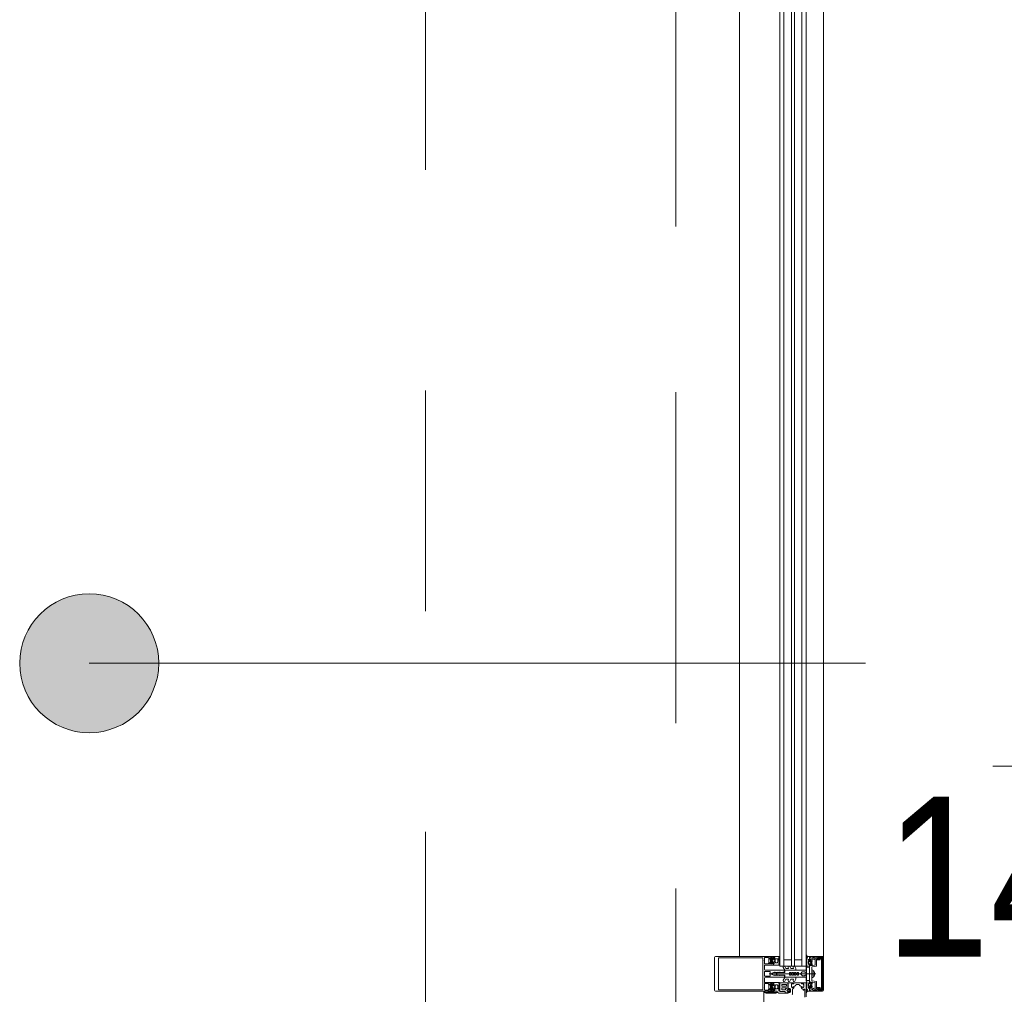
# Model space of a CAD drawing. Header units: centimetres. Extents: x -2424 to 1783, y 5 to 2907.
# Tile 23 of 94: x -671 to -529, y 1527 to 1668. Entities that reach past the tile are written whole.
import ezdxf

# ---------------------------------------------------------------- set-up
doc = ezdxf.new("R2010")
doc.units = ezdxf.units.CM
for name, pattern in [('Dash', [60, 30, -30]), ('Hidden', [71.4375, 47.625, -23.8125]), ('Oś', [222.25, 127, -31.75, 31.75, -31.75])]:
    doc.linetypes.add(name, pattern=pattern)
for name, color, linetype, lineweight in [('A-AREA-IDEN', 2, 'Continuous', 13), ('A-DETL', 90, 'Continuous', 9), ('A-DETL-GENF', 92, 'Continuous', 13), ('A-DOOR', 31, 'Continuous', 13), ('A-GLAZ-CURT', 52, 'Continuous', 9), ('A-GLAZ-CWMG', 51, 'Continuous', 9), ('S-GRID', 1, 'Continuous', 13)]:
    doc.layers.add(name, color=color, linetype=linetype, lineweight=lineweight)
doc.styles.add('Arial_10', font='arial.ttf', dxfattribs={"width": 0.85, "height": 23})

msp = doc.modelspace()

# ---------------------------------------------------------------- linework, layer by layer
at = {"layer": 'A-AREA-IDEN', "color": 251, "lineweight": 9}
for p, q in [((-660.98, 1575.01), (-549.32, 1575.01)), ((-441.28, 1560.2), (-531.04, 1560.2)), ((-531.04, 1560.2), (-361.04, 1560.2))]:
    msp.add_line(p, q, dxfattribs=at)
msp.add_circle((-660.98, 1575.01), 10, dxfattribs=at)
at = {"layer": 'A-AREA-IDEN', "color": 251, "linetype": 'Continuous', "lineweight": 9, "extrusion": (0, 0, -1)}
for points in [[(664.81, 1584.25), (662.93, 1565.2), (662.93, 1584.81)], [(662.93, 1584.81), (660.98, 1565.01), (660.98, 1585.01)], [(662.93, 1584.81), (662.93, 1565.2), (660.98, 1565.01)], [(660.98, 1585.01), (660.98, 1565.01), (659.03, 1565.2)], [(660.98, 1585.01), (659.03, 1565.2), (659.03, 1584.81)], [(659.03, 1584.81), (659.03, 1565.2), (657.16, 1565.77)], [(659.03, 1584.81), (657.16, 1565.77), (657.16, 1584.25)], [(668.05, 1582.08), (666.54, 1566.69), (666.54, 1583.32)], [(666.54, 1583.32), (664.81, 1565.77), (664.81, 1584.25)], [(666.54, 1583.32), (666.54, 1566.69), (664.81, 1565.77)], [(664.81, 1584.25), (664.81, 1565.77), (662.93, 1565.2)], [(657.16, 1584.25), (657.16, 1565.77), (655.43, 1566.69)], [(657.16, 1584.25), (655.43, 1566.69), (655.43, 1583.32)], [(655.43, 1583.32), (655.43, 1566.69), (653.91, 1567.94)], [(655.43, 1583.32), (653.91, 1567.94), (653.91, 1582.08)], [(669.3, 1580.56), (668.05, 1567.94), (668.05, 1582.08)], [(668.05, 1582.08), (668.05, 1567.94), (666.54, 1566.69)], [(653.91, 1582.08), (653.91, 1567.94), (652.67, 1569.45)], [(653.91, 1582.08), (652.67, 1569.45), (652.67, 1580.56)], [(670.22, 1578.83), (669.3, 1569.45), (669.3, 1580.56)], [(669.3, 1580.56), (669.3, 1569.45), (668.05, 1567.94)], [(652.67, 1580.56), (652.67, 1569.45), (651.74, 1571.18)], [(652.67, 1580.56), (651.74, 1571.18), (651.74, 1578.83)], [(670.79, 1576.96), (670.22, 1571.18), (670.22, 1578.83)], [(670.22, 1578.83), (670.22, 1571.18), (669.3, 1569.45)], [(651.74, 1578.83), (651.74, 1571.18), (651.18, 1573.06)], [(651.74, 1578.83), (651.18, 1573.06), (651.18, 1576.96)], [(670.79, 1573.06), (670.79, 1576.96), (670.98, 1575.01)], [(670.79, 1576.96), (670.79, 1573.06), (670.22, 1571.18)], [(651.18, 1576.96), (651.18, 1573.06), (650.98, 1575.01)]]:
    msp.add_solid(points, dxfattribs=at)
at = {"layer": 'A-DETL', "color": 251, "linetype": 'Hidden', "lineweight": 9}
msp.add_line((-576.62, 1828.33), (-576.62, 1388.83), dxfattribs=at)
at = {"layer": 'A-DETL', "color": 251, "linetype": 'Dash', "lineweight": 9}
for points, knots in [([(-552.77, 2638.57), (-478.91, 2638.57), (-476.08, 2638.57), (-439.12, 2638.57), (-439.12, 2601.62), (-439.12, 2598.79), (-439.12, 2573.54), (-439.12, 1655.82), (-439.12, 1618.87), (-439.12, 1616.04), (-439.12, 1512.36), (-439.12, 1509.53), (-439.12, 1472.57), (-476.08, 1472.57), (-478.91, 1472.57), (-555.62, 1472.57)], [0, 0, 0, 0, 1.242892, 2.082132, 2.921372, 3.63261, 13.975949, 24.692511, 35.163852, 36.732804, 37.928533, 39.497485, 40.336725, 41.175965, 42.450024, 42.450024, 42.450024, 42.450024]), ([(-555.62, 1472.57), (-478.91, 1472.57), (-476.08, 1472.57), (-439.12, 1472.57), (-439.12, 1435.62), (-439.12, 1432.79), (-439.12, 1329.11), (-439.12, 1326.28), (-439.12, 1289.33), (-402.17, 1289.33), (-399.34, 1289.33), (54.38, 1289.33), (347.2, 1289.33), (391.67, 1289.33), (418.55, 1316.21), (413.88, 1393.93), (413.88, 1663.13)], [0, 0, 0, 0, 1.274059, 2.1133, 2.95254, 4.521491, 5.717221, 7.286172, 8.125412, 8.964652, 14.361634, 22.556861, 31.207392, 35.311818, 37.065318, 41.276562, 41.276562, 41.276562, 41.276562])]:
    msp.add_open_spline(points, degree=3, knots=knots, dxfattribs=at)
at = {"layer": 'A-DETL-GENF', "color": 251, "lineweight": 9, "extrusion": (0, 0, -1)}
for p, q in [((-571.07, 1527.98), (-571.07, 1532.68)), ((-570.92, 1532.83), (-569.54, 1532.83)), ((-570.07, 1532.83), (-564.41, 1532.83)), ((-570.02, 1532.62), (-564.41, 1532.62)), ((-563.24, 1532.37), (-563.24, 1532.04)), ((-563.11, 1532.55), (-563.21, 1532.44)), ((-562.92, 1532.5), (-562.83, 1532.58)), ((-562.87, 1532.09), (-562.87, 1532.32)), ((-562.81, 1532.28), (-562.81, 1532.4)), ((-562.61, 1532.34), (-562.77, 1532.25)), ((-562.76, 1532.45), (-562.64, 1532.45)), ((-562.59, 1532.4), (-562.59, 1532.37)), ((-562.55, 1532.56), (-562.55, 1532.62)), ((-562.49, 1532.62), (-562.49, 1532.49)), ((-562.44, 1532.43), (-562.45, 1532.43)), ((-562.43, 1532.55), (-562.38, 1532.58)), ((-562.42, 1532.37), (-562.41, 1532.39)), ((-562.39, 1532.32), (-562.41, 1532.33)), ((-562.39, 1532.26), (-562.38, 1532.27)), ((-562.31, 1532.03), (-562.31, 1532.39)), ((-562.21, 1532.49), (-562.06, 1532.49)), ((-561.96, 1532.39), (-561.96, 1532.03)), ((-561.8, 1532.64), (-561.9, 1532.41)), ((-561.79, 1532.81), (-561.79, 1532.68)), ((-561.76, 1532.68), (-561.76, 1532.74)), ((-561.7, 1532.8), (-561.69, 1532.8)), ((-557.87, 1532.92), (-557.87, 1533.01)), ((-557.86, 1532.5), (-557.7, 1532.59)), ((-557.77, 1532.4), (-557.86, 1532.45)), ((-557.86, 1532.28), (-557.77, 1532.33)), ((-557.77, 1532.18), (-557.86, 1532.23)), ((-557.56, 1532.3), (-557.51, 1532.27)), ((-557.45, 1532.21), (-557.45, 1532.34)), ((-557.39, 1532.34), (-557.39, 1532.28)), ((-557.12, 1532.3), (-557.02, 1532.22)), ((-556.84, 1532.67), (-556.41, 1532.47)), ((-556.62, 1532.38), (-556.78, 1532.46)), ((-556.56, 1531.67), (-556.56, 1532.29)), ((-556.38, 1532.43), (-556.38, 1531.46)), ((-556.28, 1532.65), (-556.28, 1532.37)), ((-555.68, 1528.19), (-555.68, 1532.46)), ((-555.53, 1532.45), (-555.53, 1528.2)), ((-555.37, 1527.98), (-555.37, 1532.68)), ((-563.82, 1531.59), (-562.61, 1531.59)), ((-561.02, 1530.83), (-563.72, 1530.83)), ((-563.21, 1531.97), (-563.11, 1531.86)), ((-562.83, 1531.83), (-562.92, 1531.91)), ((-562.81, 1532.02), (-562.81, 1532.14)), ((-562.77, 1532.16), (-562.61, 1532.07)), ((-562.64, 1531.97), (-562.76, 1531.97)), ((-562.59, 1532.04), (-562.59, 1532.02)), ((-562.55, 1531.79), (-562.55, 1531.85)), ((-562.44, 1531.97), (-562.45, 1531.98)), ((-562.43, 1532.03), (-562.41, 1532.03)), ((-562.4, 1532.14), (-562.38, 1532.15)), ((-562.39, 1532.08), (-562.4, 1532.09)), ((-562.38, 1532.2), (-562.39, 1532.21)), ((-562.06, 1531.93), (-562.21, 1531.93)), ((-561.77, 1532.17), (-561.69, 1532.12)), ((-561.69, 1532.07), (-561.77, 1532.02)), ((-561.77, 1531.95), (-561.69, 1531.9)), ((-561.69, 1531.85), (-561.77, 1531.8)), ((-561.77, 1531.73), (-561.69, 1531.68)), ((-561.18, 1531.24), (-560.96, 1530.85)), ((-560.81, 1531.1), (-560.96, 1531.36)), ((-560.91, 1530.83), (-559.39, 1530.83)), ((-560.44, 1531.08), (-560.77, 1531.08)), ((-560.45, 1531.24), (-560.4, 1531.15)), ((-560.08, 1531.1), (-560.23, 1531.36)), ((-559.72, 1531.08), (-560.04, 1531.08)), ((-559.73, 1531.24), (-559.68, 1531.15)), ((-559.35, 1531.09), (-559.51, 1531.36)), ((-559.34, 1530.88), (-559.34, 1531.06)), ((-557.86, 1532.06), (-557.77, 1532.11)), ((-557.77, 1531.96), (-557.86, 1532.01)), ((-557.86, 1531.84), (-557.77, 1531.89)), ((-557.77, 1531.74), (-557.86, 1531.79)), ((-557.86, 1531.62), (-557.77, 1531.67)), ((-557.77, 1531.52), (-557.86, 1531.57)), ((-557.86, 1531.4), (-557.77, 1531.45)), ((-557.57, 1531.99), (-557.55, 1531.98)), ((-557.56, 1531.93), (-557.57, 1531.92)), ((-557.57, 1531.87), (-557.55, 1531.86)), ((-557.54, 1532.05), (-557.55, 1532.04)), ((-557.54, 1531.81), (-557.55, 1531.8)), ((-557.54, 1531.75), (-557.52, 1531.75)), ((-557.53, 1532.11), (-557.52, 1532.09)), ((-557.5, 1532.15), (-557.51, 1532.15)), ((-557.5, 1531.7), (-557.51, 1531.69)), ((-557.39, 1531.57), (-557.39, 1531.51)), ((-557.35, 1532.12), (-557.35, 1532.09)), ((-557.35, 1531.76), (-557.35, 1531.74)), ((-557.34, 1532.06), (-557.18, 1531.97)), ((-557.18, 1531.88), (-557.34, 1531.79)), ((-557.18, 1532.17), (-557.3, 1532.17)), ((-557.3, 1531.69), (-557.18, 1531.69)), ((-557.13, 1532), (-557.13, 1532.12)), ((-557.13, 1531.74), (-557.13, 1531.86)), ((-557.02, 1531.63), (-557.12, 1531.55)), ((-557.07, 1532.04), (-557.07, 1531.81)), ((-557.06, 1531.28), (-557.06, 1530.35)), ((-556.42, 1531.42), (-557.03, 1531.31)), ((-563.87, 1530.6), (-563.87, 1530.06)), ((-563.08, 1530.65), (-563.82, 1530.65)), ((-563.82, 1530.01), (-563.08, 1530.01)), ((-563.72, 1529.83), (-561.02, 1529.83)), ((-563.2, 1530.33), (-556.48, 1530.33)), ((-563.03, 1530.06), (-563.03, 1530.6)), ((-562.15, 1530.4), (-562.16, 1530.38)), ((-562.15, 1530.25), (-562.16, 1530.28)), ((-561.83, 1530.5), (-561.97, 1530.5)), ((-561.83, 1530.15), (-561.97, 1530.15)), ((-561.8, 1530.54), (-561.82, 1530.51)), ((-561.8, 1530.12), (-561.82, 1530.14)), ((-561.77, 1530.51), (-561.78, 1530.54)), ((-561.77, 1530.14), (-561.78, 1530.12)), ((-561.18, 1529.41), (-560.96, 1529.8)), ((-560.97, 1530.68), (-560.97, 1530.78)), ((-560.97, 1529.88), (-560.97, 1529.98)), ((-560.81, 1529.55), (-560.96, 1529.29)), ((-560.91, 1529.83), (-559.39, 1529.83)), ((-560.44, 1529.58), (-560.77, 1529.58)), ((-560.45, 1529.41), (-560.4, 1529.5)), ((-560.08, 1529.55), (-560.23, 1529.29)), ((-559.72, 1529.58), (-560.04, 1529.58)), ((-559.73, 1529.41), (-559.68, 1529.5)), ((-559.35, 1529.56), (-559.51, 1529.29)), ((-559.34, 1529.78), (-559.34, 1529.59)), ((-558.37, 1530.63), (-558.16, 1530.63)), ((-558.37, 1530.03), (-558.16, 1530.03)), ((-557.06, 1530.3), (-557.06, 1529.37)), ((-556.84, 1529.92), (-556.84, 1530.73)), ((-556.69, 1530.55), (-556.69, 1530.1)), ((-570.07, 1528.04), (-564.41, 1528.04)), ((-562.61, 1529.07), (-563.82, 1529.07)), ((-563.24, 1528.61), (-563.24, 1528.28)), ((-563.11, 1528.79), (-563.21, 1528.68)), ((-563.21, 1528.21), (-563.11, 1528.1)), ((-562.83, 1528.82), (-562.92, 1528.74)), ((-562.92, 1528.15), (-562.83, 1528.07)), ((-562.87, 1528.56), (-562.87, 1528.33)), ((-562.81, 1528.64), (-562.81, 1528.52)), ((-562.81, 1528.38), (-562.81, 1528.26)), ((-562.77, 1528.49), (-562.61, 1528.58)), ((-562.61, 1528.31), (-562.77, 1528.4)), ((-562.64, 1528.69), (-562.76, 1528.69)), ((-562.76, 1528.21), (-562.64, 1528.21)), ((-562.59, 1528.61), (-562.59, 1528.64)), ((-562.59, 1528.26), (-562.59, 1528.28)), ((-562.55, 1528.86), (-562.55, 1528.8)), ((-562.55, 1528.1), (-562.55, 1528.04)), ((-562.49, 1528.04), (-562.49, 1528.16)), ((-562.44, 1528.68), (-562.45, 1528.67)), ((-562.44, 1528.22), (-562.45, 1528.22)), ((-562.43, 1528.62), (-562.41, 1528.62)), ((-562.43, 1528.1), (-562.38, 1528.07)), ((-562.42, 1528.28), (-562.41, 1528.26)), ((-562.39, 1528.33), (-562.41, 1528.32)), ((-562.39, 1528.57), (-562.4, 1528.56)), ((-562.4, 1528.51), (-562.38, 1528.5)), ((-562.38, 1528.45), (-562.39, 1528.44)), ((-562.39, 1528.39), (-562.38, 1528.38)), ((-562.31, 1528.63), (-562.31, 1528.27)), ((-562.06, 1528.73), (-562.21, 1528.73)), ((-562.21, 1528.17), (-562.06, 1528.17)), ((-561.96, 1528.27), (-561.96, 1528.63)), ((-561.8, 1528.02), (-561.9, 1528.24)), ((-561.77, 1528.92), (-561.69, 1528.97)), ((-561.69, 1528.8), (-561.77, 1528.85)), ((-561.77, 1528.7), (-561.69, 1528.75)), ((-561.69, 1528.58), (-561.77, 1528.63)), ((-561.77, 1528.48), (-561.69, 1528.53)), ((-557.86, 1529.25), (-557.77, 1529.2)), ((-557.77, 1529.13), (-557.86, 1529.08)), ((-557.86, 1529.03), (-557.77, 1528.98)), ((-557.77, 1528.91), (-557.86, 1528.86)), ((-557.86, 1528.81), (-557.77, 1528.76)), ((-557.77, 1528.69), (-557.86, 1528.64)), ((-557.86, 1528.59), (-557.77, 1528.54)), ((-557.77, 1528.47), (-557.86, 1528.42)), ((-557.86, 1528.37), (-557.77, 1528.32)), ((-557.77, 1528.25), (-557.86, 1528.2)), ((-557.86, 1528.15), (-557.7, 1528.06)), ((-557.57, 1528.78), (-557.55, 1528.79)), ((-557.56, 1528.72), (-557.57, 1528.73)), ((-557.57, 1528.66), (-557.55, 1528.67)), ((-557.56, 1528.35), (-557.51, 1528.38)), ((-557.54, 1528.84), (-557.55, 1528.85)), ((-557.54, 1528.6), (-557.55, 1528.61)), ((-557.54, 1528.9), (-557.52, 1528.9)), ((-557.53, 1528.54), (-557.52, 1528.56)), ((-557.5, 1528.95), (-557.51, 1528.96)), ((-557.5, 1528.5), (-557.51, 1528.5)), ((-557.45, 1528.44), (-557.45, 1528.32)), ((-557.39, 1529.08), (-557.39, 1529.14)), ((-557.39, 1528.32), (-557.39, 1528.38)), ((-557.35, 1528.89), (-557.35, 1528.92)), ((-557.35, 1528.54), (-557.35, 1528.56)), ((-557.18, 1528.77), (-557.34, 1528.86)), ((-557.34, 1528.59), (-557.18, 1528.68)), ((-557.3, 1528.97), (-557.18, 1528.97)), ((-557.18, 1528.49), (-557.3, 1528.49)), ((-557.13, 1528.92), (-557.13, 1528.8)), ((-557.13, 1528.66), (-557.13, 1528.54)), ((-557.02, 1529.02), (-557.12, 1529.1)), ((-557.12, 1528.35), (-557.02, 1528.43)), ((-557.07, 1528.61), (-557.07, 1528.84)), ((-557.03, 1529.34), (-556.42, 1529.24)), ((-556.41, 1528.18), (-556.84, 1527.98)), ((-556.78, 1528.19), (-556.62, 1528.27)), ((-556.56, 1528.36), (-556.56, 1528.98)), ((-556.38, 1529.19), (-556.38, 1528.23)), ((-556.28, 1528.29), (-556.28, 1528.01)), ((-569.54, 1527.83), (-570.92, 1527.83)), ((-570.07, 1527.83), (-564.41, 1527.83)), ((-562.55, 1527.98), (-562.55, 1527.83)), ((-561.79, 1527.85), (-561.79, 1527.97)), ((-561.76, 1527.97), (-561.76, 1527.91)), ((-561.7, 1527.85), (-561.69, 1527.85))]:
    msp.add_line(p, q, dxfattribs=at)
at = {"layer": 'A-DETL-GENF', "color": 251, "lineweight": 9}
msp.add_line((-563.97, 1430.33), (-563.97, 1527.83), dxfattribs=at)
at = {"layer": 'A-DETL-GENF', "color": 251, "lineweight": 9, "extrusion": (0, 0, -1), "flags": 128}
for points in [[(569.54, 1528.04), (570.49, 1528.04), (570.49, 1532.62), (569.54, 1532.62)], [(562.98, 1532.23), (562.98, 1532.68), (562.71, 1532.68), (562.71, 1532.56), (562.65, 1532.56), (562.57, 1532.64), (562.57, 1532.83), (564.25, 1532.83), (564.57, 1532.83)], [(564.57, 1528.04), (564.25, 1528.04), (564.1, 1528.04), (564.1, 1529.21), (564.1, 1531.45), (564.1, 1532.62), (564.25, 1532.62), (564.57, 1532.62)], [(563.87, 1532.23), (563.87, 1532.68), (563.3, 1532.68), (563.3, 1532.56), (563.24, 1532.56), (563.18, 1532.62)], [(562.78, 1532.58), (562.75, 1532.53), (562.74, 1532.53)], [(562.55, 1532.68), (562.55, 1532.83), (561.81, 1532.83)], [(557.66, 1532.81), (557.39, 1532.81), (557.39, 1532.4)], [(555.52, 1532.83), (557.37, 1532.83), (557.37, 1532.72), (557.01, 1532.6)], [(556.94, 1532.38), (557.23, 1532.46), (557.23, 1532.28), (557.29, 1532.28), (557.37, 1532.36), (557.37, 1532.68), (557, 1532.58)], [(557.21, 1532.25), (557.19, 1532.25), (557.16, 1532.3)], [(556.87, 1532.67), (556.77, 1532.67), (556.65, 1532.7), (556.33, 1532.7)], [(556.23, 1532.32), (555.88, 1532.32), (555.88, 1532.45), (556.15, 1532.45), (556.15, 1532.7), (555.52, 1532.7), (555.52, 1527.96), (556.15, 1527.96), (556.15, 1528.21), (555.88, 1528.21), (555.88, 1528.34), (556.23, 1528.34)], [(555.73, 1532.51), (556.09, 1532.51), (556.09, 1532.65), (555.73, 1532.65)], [(563.18, 1531.79), (563.24, 1531.86), (563.3, 1531.86), (563.3, 1531.74), (563.87, 1531.74), (563.87, 1532.18)], [(563.87, 1530.98), (563.87, 1531.45), (563.87, 1531.54)], [(562.56, 1531.64), (562.56, 1531.77), (562.65, 1531.86), (562.71, 1531.86), (562.71, 1531.74), (562.98, 1531.74), (562.98, 1532.18)], [(562.74, 1531.89), (562.75, 1531.89), (562.78, 1531.84)], [(561.69, 1531.63), (561.76, 1531.59), (562.55, 1531.59), (562.55, 1531.72)], [(562.49, 1531.93), (562.48, 1531.8), (562.48, 1531.93), (562.47, 1531.93)], [(557.99, 1530.53), (557.87, 1530.53), (557.87, 1530.83), (560.94, 1530.83), (560.94, 1530.5), (561.75, 1530.5)], [(557.39, 1531.44), (557.39, 1531.31), (557.78, 1531.31), (557.86, 1531.35)], [(557.45, 1531.53), (557.45, 1531.65), (557.48, 1531.65), (557.46, 1531.52)], [(556.65, 1529.08), (557.23, 1529.19), (557.23, 1529.08), (557.29, 1529.08), (557.37, 1529.16), (557.37, 1531.5), (557.29, 1531.58), (557.23, 1531.58), (557.23, 1531.47), (556.65, 1531.57)], [(557.16, 1531.56), (557.19, 1531.61), (557.21, 1531.61)], [(556.9, 1529.81), (557.05, 1529.79), (557.05, 1530.87), (556.9, 1530.85)], [(563.87, 1529.12), (563.87, 1529.21), (563.87, 1529.68)], [(562.75, 1530.41), (562.56, 1530.53), (562.46, 1530.53), (562.43, 1530.58), (562.4, 1530.53), (562.28, 1530.53), (562.25, 1530.58), (562.22, 1530.53), (562.1, 1530.53), (562.07, 1530.58), (562.04, 1530.53), (561.92, 1530.53), (561.89, 1530.58), (561.86, 1530.53), (561.74, 1530.53), (561.71, 1530.58), (561.68, 1530.53), (561.56, 1530.53), (561.53, 1530.58), (561.5, 1530.53), (561.38, 1530.53), (561.35, 1530.58), (561.32, 1530.53), (561.2, 1530.53), (561.17, 1530.58), (561.07, 1530.58)], [(561.07, 1530.08), (561.1, 1530.13), (561.22, 1530.13), (561.25, 1530.08), (561.28, 1530.13), (561.4, 1530.13), (561.43, 1530.08), (561.46, 1530.13), (561.58, 1530.13), (561.61, 1530.08), (561.64, 1530.13), (561.76, 1530.13), (561.79, 1530.08), (561.82, 1530.13), (561.94, 1530.13), (561.97, 1530.08), (562, 1530.13), (562.12, 1530.13), (562.15, 1530.08), (562.18, 1530.13), (562.3, 1530.13), (562.33, 1530.08), (562.36, 1530.13), (562.56, 1530.13), (562.75, 1530.24)], [(558.45, 1530.59), (558.67, 1530.33), (558.97, 1530.33), (558.97, 1530.53), (559.17, 1530.53), (559.17, 1530.43), (559.34, 1530.43), (559.34, 1530.53), (559.54, 1530.53), (559.54, 1530.33), (559.71, 1530.33), (559.71, 1530.53), (559.91, 1530.53), (559.91, 1530.43), (560.07, 1530.43), (560.07, 1530.53), (560.27, 1530.53), (560.27, 1530.33), (562.17, 1530.33), (560.27, 1530.33), (560.27, 1530.13), (560.07, 1530.13), (560.07, 1530.23), (559.91, 1530.23), (559.91, 1530.13), (559.71, 1530.13), (559.71, 1530.33), (559.54, 1530.33), (559.54, 1530.13), (559.34, 1530.13), (559.34, 1530.23), (559.17, 1530.23), (559.17, 1530.13), (558.97, 1530.13), (558.97, 1530.33), (558.67, 1530.33), (558.45, 1530.06)], [(557.99, 1530.13), (557.87, 1530.13), (557.87, 1529.83), (560.94, 1529.83), (560.94, 1530.15), (561.75, 1530.15)], [(563.87, 1528.47), (563.87, 1528.92), (563.3, 1528.92), (563.3, 1528.8), (563.24, 1528.8), (563.18, 1528.86)], [(563.18, 1528.03), (563.24, 1528.1), (563.3, 1528.1), (563.3, 1527.98), (563.87, 1527.98), (563.87, 1528.42)], [(562.98, 1528.47), (562.98, 1528.92), (562.71, 1528.92), (562.71, 1528.8), (562.65, 1528.8), (562.56, 1528.89), (562.56, 1529.02)], [(562.57, 1527.83), (562.57, 1528.02), (562.65, 1528.1), (562.71, 1528.1), (562.71, 1527.98), (562.98, 1527.98), (562.98, 1528.42)], [(562.74, 1528.77), (562.75, 1528.77), (562.78, 1528.82)], [(562.78, 1528.08), (562.75, 1528.13), (562.74, 1528.13)], [(561.69, 1529.02), (561.76, 1529.07), (562.55, 1529.07), (562.55, 1528.93)], [(562.49, 1528.72), (562.48, 1528.85), (562.48, 1528.72), (562.47, 1528.72)], [(557.39, 1529.21), (557.39, 1529.35), (557.78, 1529.35), (557.86, 1529.3)], [(557.66, 1527.85), (557.39, 1527.85), (557.39, 1528.26)], [(557.45, 1529.12), (557.45, 1529), (557.48, 1529), (557.46, 1529.13)], [(557, 1528.08), (557.37, 1527.98), (557.37, 1528.3), (557.29, 1528.38), (557.23, 1528.38), (557.23, 1528.19), (556.94, 1528.27)], [(557.01, 1528.05), (557.37, 1527.94), (557.37, 1527.83), (555.52, 1527.83)], [(557.16, 1529.1), (557.19, 1529.05), (557.21, 1529.05)], [(557.21, 1528.41), (557.19, 1528.41), (557.16, 1528.36)], [(556.33, 1527.96), (556.65, 1527.96), (556.77, 1527.99), (556.87, 1527.99)], [(555.73, 1528), (556.09, 1528), (556.09, 1528.14), (555.73, 1528.14)], [(564.57, 1527.83), (564.25, 1527.83), (563.97, 1527.83)]]:
    msp.add_lwpolyline(points, dxfattribs=at)
for points in [[(557.87, 1529.36), (557.87, 1531.3), (557.83, 1531.3), (557.83, 1529.36)], [(557.83, 1529.36), (557.83, 1531.3), (557.38, 1531.3), (557.38, 1529.36)]]:
    msp.add_lwpolyline(points, close=True, dxfattribs=at)
at = {"layer": 'A-DETL-GENF', "color": 251, "lineweight": 9, "extrusion": (0, 0, -1)}
for centre, radius, start, end in [((570.92, 1532.68), 0.15, 0, 90), ((563.87, 1532.21), 0.0256, 282.6804, 77.3196), ((563.14, 1532.37), 0.1, 0, 45), ((563.14, 1532.58), 0.05, 45, 225), ((562.98, 1532.21), 0.0256, 282.6804, 77.3196), ((562.87, 1532.44), 0.08, 292.6134, 50.0011), ((562.92, 1532.32), 0.05, 112.6202, 179.9974), ((562.81, 1532.56), 0.03, 50.0081, 149.9928), ((562.76, 1532.4), 0.05, 359.9877, 90.0079), ((562.78, 1532.28), 0.03, 239.9953, 0.0042), ((562.66, 1532.22), 0.314, 75.4957, 104.4999), ((562.64, 1532.4), 0.05, 89.9875, 180.008), ((562.62, 1532.37), 0.03, 179.9857, 240.0042), ((562.58, 1532.56), 0.03, 180.903, 269.9793), ((562.55, 1532.65), 0.03, 89.9978, 269.9978), ((562.43, 1532.62), 0.065, 359.9978, 179.9978), ((562.44, 1532.49), 0.05, 324.9199, 359.9978), ((562.84, 1532.21), 0.44, 144.9199, 215.839), ((562.38, 1532.47), 0.1, 0.8249, 59.9955), ((562.45, 1532.47), 0.0339, 273.0003, 0.8195), ((562.44, 1532.41), 0.0272, 93.0125, 209.9868), ((562.4, 1532.36), 0.0316, 288.0011, 29.9907), ((562.37, 1532.24), 0.0316, 302.9873, 45.0068), ((562.4, 1532.29), 0.03, 107.9969, 224.9972), ((562.4, 1532.62), 0.04, 179.9978, 240.004), ((562.21, 1532.39), 0.1, 359.9978, 89.9978), ((562.06, 1532.39), 0.1, 89.9978, 179.9978), ((561.87, 1532.4), 0.035, 208.0726, 23.9962), ((562.39, 1532.68), 0.63, 179.9981, 208.0699), ((561.81, 1532.81), 0.02, 90.0061, 179.9938), ((561.89, 1532.68), 0.1, 180.0023, 203.9916), ((561.74, 1532.21), 0.051, 301.8047, 26.6592), ((562.74, 1532.71), 1.07, 180.0066, 206.658), ((561.7, 1532.74), 0.06, 359.9876, 90.0101), ((561.69, 1532.78), 0.02, 89.9598, 180.0205), ((557.84, 1533.01), 0.03, 359.9022, 171.6433), ((557.67, 1532.92), 0.2, 350.4545, 359.9022), ((557.58, 1532.94), 0.291, 295.3637, 350.4545), ((557.84, 1532.47), 0.03, 300.7154, 60.1649), ((557.84, 1532.25), 0.03, 300.5887, 59.5346), ((557.53, 1533.06), 0.286, 297.5921, 351.6433), ((557.8, 1532.36), 0.0417, 125.132, 234.868), ((557.73, 1532.63), 0.05, 115.3637, 240.1649), ((557.52, 1532.34), 0.065, 0, 180), ((557.54, 1532.34), 0.04, 299.9937, 0), ((557.56, 1532.19), 0.1, 120.0023, 179.1728), ((557.39, 1532.37), 0.03, 270, 90), ((557.36, 1532.28), 0.03, 270.0185, 359.0948), ((557.28, 1531.94), 0.314, 75.4979, 104.5021), ((557.14, 1532.28), 0.03, 30.0049, 129.9897), ((556.99, 1532.67), 0.07, 210.0064, 288), ((556.98, 1532.63), 0.06, 188.4417, 285), ((556.92, 1532.44), 0.06, 198.8192, 285), ((556.87, 1532.6), 0.07, 30.0064, 90), ((556.86, 1532.62), 0.06, 8.4417, 115), ((556.81, 1532.4), 0.06, 18.8192, 115), ((556.66, 1532.29), 0.1, 115, 180), ((556.43, 1532.43), 0.05, 115, 180), ((556.33, 1532.64), 0.0512, 90.5709, 178.6482), ((556.23, 1532.37), 0.05, 270, 0.0001), ((555.73, 1532.45), 0.2, 89.9718, 180.0352), ((555.73, 1532.46), 0.0499, 89.8796, 180.0225), ((555.52, 1532.68), 0.15, 89.9938, 180.0062), ((563.82, 1531.54), 0.05, 0, 90), ((563.72, 1530.98), 0.15, 270, 0), ((563.14, 1532.04), 0.1, 315, 0), ((563.14, 1531.83), 0.05, 135, 315), ((562.87, 1531.97), 0.08, 310.0008, 67.375), ((562.92, 1532.09), 0.05, 179.9966, 247.3769), ((562.81, 1531.85), 0.03, 209.9961, 310.0091), ((562.78, 1532.14), 0.03, 359.9965, 119.9951), ((562.76, 1532.02), 0.05, 270.007, 359.9886), ((562.66, 1532.19), 0.314, 256.8002, 284.4808), ((562.64, 1532.02), 0.05, 180.0068, 269.9887), ((562.62, 1532.04), 0.03, 119.9928, 180.0084), ((562.61, 1531.64), 0.05, 180, 270), ((562.58, 1531.85), 0.03, 76.8002, 179.9978), ((562.53, 1531.81), 0.033, 179.9978, 324.9077), ((562.52, 1531.72), 0.03, 0.0008, 82.8093), ((562.53, 1531.8), 0.05, 179.9889, 262.8241), ((562.46, 1531.93), 0.03, 359.9978, 35.839), ((562.47, 1531.96), 0.03, 153.0068, 269.9866), ((562.42, 1532), 0.03, 333.0009, 74.9963), ((562.38, 1532.11), 0.0316, 318.0004, 59.9952), ((562.42, 1532.06), 0.03, 137.9949, 255.0023), ((562.39, 1532.18), 0.03, 122.9992, 239.9975), ((562.21, 1532.03), 0.1, 269.9978, 359.9978), ((562.06, 1532.03), 0.1, 179.9978, 269.9978), ((561.75, 1531.99), 0.041, 299.9963, 59.9993), ((561.75, 1531.77), 0.041, 300.003, 59.9925), ((561.7, 1532.1), 0.03, 119.9942, 240.0014), ((561.7, 1531.88), 0.03, 119.9942, 240.0014), ((561.7, 1531.65), 0.03, 119.9942, 240.0014), ((561.07, 1531.3), 0.125, 330, 150), ((561.02, 1530.78), 0.05, 90, 180), ((560.91, 1530.88), 0.05, 270, 330), ((560.77, 1531.13), 0.05, 270, 330), ((560.34, 1531.3), 0.125, 330, 150), ((560.44, 1531.13), 0.05, 150, 270), ((560.04, 1531.13), 0.05, 270, 330), ((559.62, 1531.3), 0.125, 330, 150), ((559.72, 1531.13), 0.05, 150, 270), ((559.39, 1530.88), 0.05, 180, 270), ((559.39, 1531.06), 0.05, 150, 180), ((557.84, 1532.04), 0.03, 300.1448, 59.5346), ((557.84, 1531.82), 0.03, 300.3449, 59.5346), ((557.84, 1531.6), 0.03, 300.3446, 59.7685), ((557.84, 1531.37), 0.03, 299.7965, 60.132), ((557.8, 1532.14), 0.0415, 125.012, 234.988), ((557.8, 1531.93), 0.043, 127.8436, 233.8234), ((557.79, 1531.71), 0.0419, 125.4665, 234.6999), ((557.79, 1531.48), 0.0416, 116.9541, 241.568), ((557.54, 1532.01), 0.03, 315.0005, 72.0009), ((557.55, 1531.9), 0.03, 300.0003, 56.9985), ((557.1, 1531.93), 0.44, 324.1588, 35.0779), ((557.57, 1531.96), 0.0316, 134.991, 237.0104), ((557.53, 1531.78), 0.03, 284.9955, 42.0028), ((557.57, 1531.83), 0.0316, 120.0026, 221.9974), ((557.51, 1532.13), 0.0272, 330.011, 86.9853), ((557.55, 1532.08), 0.0316, 150.007, 251.9967), ((557.53, 1531.72), 0.03, 105.0015, 206.9968), ((557.48, 1531.68), 0.03, 270.0112, 26.991), ((557.5, 1532.19), 0.0339, 179.1783, 266.9975), ((557.5, 1532.21), 0.05, 180, 215.0779), ((557.48, 1531.65), 0.03, 144.1588, 180), ((557.41, 1531.52), 0.05, 277.1737, 0.0088), ((557.42, 1531.53), 0.033, 215.0901, 360), ((557.42, 1531.44), 0.03, 97.1885, 179.997), ((557.36, 1531.57), 0.03, 0, 103.1975), ((557.28, 1531.91), 0.314, 255.517, 283.1975), ((557.3, 1532.12), 0.05, 359.9897, 90.0103), ((557.32, 1532.09), 0.03, 299.9936, 0.0121), ((557.32, 1531.76), 0.03, 359.9893, 60.005), ((557.3, 1531.74), 0.05, 270.009, 359.991), ((557.18, 1532.12), 0.05, 89.9899, 180.0101), ((557.16, 1532), 0.03, 179.9936, 300.0024), ((557.16, 1531.86), 0.03, 60.0027, 180.0013), ((557.18, 1531.74), 0.05, 180.0092, 269.9908), ((557.14, 1531.57), 0.03, 229.9887, 330.0017), ((557.02, 1532.04), 0.05, 0.0003, 67.3776), ((557.02, 1531.81), 0.05, 292.6209, 0.0012), ((557.03, 1531.28), 0.03, 0, 80), ((557.07, 1532.16), 0.08, 129.9967, 247.3844), ((557.07, 1531.69), 0.08, 112.6228, 229.9969), ((556.95, 1530.63), 0.22, 103.9707, 152.728), ((556.66, 1531.67), 0.1, 180, 260), ((556.43, 1531.46), 0.05, 180, 260), ((563.82, 1530.6), 0.05, 0, 90), ((563.82, 1530.06), 0.05, 270, 0), ((563.72, 1529.68), 0.15, 0, 90), ((563.08, 1530.6), 0.05, 90, 180), ((563.08, 1530.06), 0.05, 180, 270), ((562.7, 1530.33), 0.1, 300, 60), ((562.07, 1530.33), 0.1, 0, 30), ((562.07, 1530.33), 0.1, 330, 0), ((561.97, 1530.3), 0.2, 30, 90), ((561.97, 1530.35), 0.2, 270, 330), ((561.83, 1530.52), 0.02, 210.0303, 270), ((561.83, 1530.13), 0.02, 90, 149.9697), ((561.79, 1530.53), 0.01, 30.0303, 149.9802), ((561.79, 1530.12), 0.01, 210.0198, 329.9697), ((561.75, 1530.52), 0.02, 270, 329.9802), ((561.75, 1530.13), 0.02, 30.0198, 90), ((561.07, 1529.35), 0.125, 210, 30), ((561.07, 1530.68), 0.1, 180, 270), ((561.07, 1529.98), 0.1, 90, 180), ((561.02, 1529.88), 0.05, 180, 270), ((560.91, 1529.78), 0.05, 30, 90), ((560.77, 1529.53), 0.05, 30, 90), ((560.34, 1529.35), 0.125, 210, 30), ((560.44, 1529.53), 0.05, 90, 210), ((560.04, 1529.53), 0.05, 30, 90), ((559.62, 1529.35), 0.125, 210, 30), ((559.72, 1529.53), 0.05, 90, 210), ((559.39, 1529.78), 0.05, 90, 180), ((559.39, 1529.59), 0.05, 180, 210), ((558.37, 1530.53), 0.1, 40, 90), ((558.37, 1530.13), 0.1, 270, 320), ((558.16, 1530.53), 0.1, 90, 150), ((558.16, 1530.13), 0.1, 210, 270), ((557.99, 1530.63), 0.1, 270, 330), ((557.99, 1530.03), 0.1, 30, 90), ((557.05, 1530.33), 0.0256, 282.6804, 77.3196), ((556.95, 1530.02), 0.22, 207.2746, 256.0268), ((557.58, 1530.33), 0.921, 153.7078, 165.8284), ((557.58, 1530.33), 0.92, 194.1683, 206.293), ((563.87, 1528.45), 0.0256, 282.6804, 77.3196), ((563.82, 1529.12), 0.05, 270, 0), ((563.14, 1528.61), 0.1, 0, 45), ((563.14, 1528.28), 0.1, 315, 0), ((563.14, 1528.82), 0.05, 45, 225), ((563.14, 1528.07), 0.05, 135, 315), ((562.98, 1528.45), 0.0256, 282.6804, 77.3196), ((562.87, 1528.68), 0.08, 292.625, 49.9992), ((562.87, 1528.21), 0.08, 309.9989, 67.3866), ((562.92, 1528.56), 0.05, 112.6231, 180.0034), ((562.92, 1528.33), 0.05, 180.0026, 247.3798), ((562.81, 1528.8), 0.03, 49.9909, 150.0039), ((562.81, 1528.09), 0.03, 210.0072, 309.9919), ((562.76, 1528.64), 0.05, 0.0114, 89.993), ((562.78, 1528.52), 0.03, 240.0049, 0.0035), ((562.78, 1528.38), 0.03, 359.9958, 120.0047), ((562.76, 1528.26), 0.05, 269.9921, 0.0123), ((562.66, 1528.46), 0.314, 75.5192, 103.1998), ((562.66, 1528.43), 0.314, 255.5001, 284.5043), ((562.64, 1528.64), 0.05, 90.0113, 179.9932), ((562.64, 1528.26), 0.05, 179.992, 270.0125), ((562.61, 1529.02), 0.05, 90, 180), ((562.62, 1528.61), 0.03, 179.9916, 240.0072), ((562.62, 1528.28), 0.03, 119.9958, 180.0143), ((562.58, 1528.8), 0.03, 180.0022, 283.1998), ((562.58, 1528.1), 0.03, 90.0207, 179.097), ((562.52, 1528.93), 0.03, 277.1907, 359.9992), ((562.53, 1528.84), 0.033, 35.0923, 180.0022), ((562.55, 1528.01), 0.03, 90.0022, 270.0022), ((562.53, 1528.85), 0.05, 97.1759, 180.0111), ((562.46, 1528.72), 0.03, 324.161, 0.0022), ((562.84, 1528.45), 0.44, 144.161, 215.0801), ((562.44, 1528.16), 0.05, 0.0022, 35.0801), ((562.43, 1528.04), 0.065, 180.0022, 0.0022), ((562.45, 1528.18), 0.0339, 359.1805, 86.9997), ((562.38, 1528.18), 0.1, 300.0045, 359.1751), ((562.47, 1528.69), 0.03, 90.0134, 206.9932), ((562.42, 1528.65), 0.03, 285.0037, 26.9991), ((562.44, 1528.25), 0.0272, 150.0132, 266.9875), ((562.4, 1528.29), 0.0316, 330.0093, 71.9989), ((562.42, 1528.59), 0.03, 104.9977, 222.0051), ((562.38, 1528.54), 0.0316, 300.0048, 41.9996), ((562.37, 1528.41), 0.0316, 314.9932, 57.0127), ((562.4, 1528.36), 0.03, 135.0028, 252.0031), ((562.39, 1528.47), 0.03, 120.0025, 237.0008), ((562.4, 1528.04), 0.04, 119.996, 180.0022), ((562.21, 1528.63), 0.1, 0.0022, 90.0022), ((562.21, 1528.27), 0.1, 270.0022, 0.0022), ((562.06, 1528.63), 0.1, 90.0022, 180.0022), ((562.06, 1528.27), 0.1, 180.0022, 270.0022), ((561.87, 1528.25), 0.035, 336.0038, 151.9274), ((562.39, 1527.97), 0.63, 151.9301, 180.0019), ((561.74, 1528.44), 0.051, 333.3408, 58.1953), ((561.89, 1527.97), 0.1, 156.0084, 179.9977), ((561.75, 1528.89), 0.041, 300.0075, 59.997), ((561.75, 1528.67), 0.041, 300.0007, 60.0037), ((562.74, 1527.94), 1.07, 153.342, 179.9934), ((561.7, 1529), 0.03, 119.9986, 240.0058), ((561.7, 1528.78), 0.03, 119.9986, 240.0058), ((561.7, 1528.56), 0.03, 119.9986, 240.0058), ((557.84, 1529.28), 0.03, 299.868, 60.2035), ((557.84, 1529.06), 0.03, 300.2315, 59.6554), ((557.84, 1528.84), 0.03, 300.4654, 59.6551), ((557.84, 1528.62), 0.03, 300.4654, 59.8552), ((557.84, 1528.4), 0.03, 300.4654, 59.4113), ((557.84, 1528.18), 0.03, 299.8351, 59.2846), ((557.79, 1529.17), 0.0416, 118.432, 243.0459), ((557.79, 1528.95), 0.0419, 125.3001, 234.5335), ((557.8, 1528.73), 0.043, 126.1766, 232.1564), ((557.8, 1528.51), 0.0415, 125.012, 234.988), ((557.8, 1528.29), 0.0417, 125.132, 234.868), ((557.73, 1528.02), 0.05, 119.8351, 244.6363), ((557.55, 1528.75), 0.03, 303.0015, 59.9997), ((557.54, 1528.64), 0.03, 287.9991, 44.9995), ((557.54, 1528.32), 0.04, 360, 60.0063), ((557.52, 1528.32), 0.065, 180, 0), ((557.1, 1528.73), 0.44, 324.9221, 35.8412), ((557.53, 1528.87), 0.03, 317.9972, 75.0045), ((557.57, 1528.69), 0.0316, 122.9896, 225.009), ((557.57, 1528.82), 0.0316, 138.0026, 239.9974), ((557.55, 1528.57), 0.0316, 108.0033, 209.993), ((557.51, 1528.53), 0.0272, 273.0147, 29.989), ((557.53, 1528.93), 0.03, 153.0032, 254.9985), ((557.48, 1528.97), 0.03, 333.009, 89.9888), ((557.56, 1528.46), 0.1, 180.8272, 239.9977), ((557.5, 1528.46), 0.0339, 93.0025, 180.8217), ((557.41, 1529.13), 0.05, 359.9912, 82.8263), ((557.48, 1529), 0.03, 180, 215.8412), ((557.5, 1528.44), 0.05, 144.9221, 180), ((557.42, 1529.12), 0.033, 0, 144.9099), ((557.42, 1529.21), 0.03, 180.003, 262.8115), ((557.39, 1528.29), 0.03, 270, 90), ((557.36, 1529.08), 0.03, 256.8025, 0), ((557.36, 1528.38), 0.03, 0.9052, 89.9815), ((557.28, 1528.74), 0.314, 76.8025, 104.483), ((557.28, 1528.71), 0.314, 255.4979, 284.5021), ((557.3, 1528.92), 0.05, 0.009, 89.991), ((557.32, 1528.89), 0.03, 299.995, 0.0107), ((557.32, 1528.56), 0.03, 359.9879, 60.0064), ((557.3, 1528.54), 0.05, 269.9897, 0.0103), ((557.18, 1528.92), 0.05, 90.0092, 179.9908), ((557.16, 1528.8), 0.03, 179.9987, 299.9973), ((557.16, 1528.66), 0.03, 59.9976, 180.0064), ((557.18, 1528.54), 0.05, 179.9899, 270.0101), ((557.14, 1529.08), 0.03, 29.9983, 130.0113), ((557.14, 1528.37), 0.03, 230.0103, 329.9951), ((557.02, 1528.84), 0.05, 359.9988, 67.3791), ((557.02, 1528.61), 0.05, 292.6224, 359.9997), ((557.03, 1529.37), 0.03, 280, 0), ((557.07, 1528.96), 0.08, 130.0031, 247.3772), ((557.07, 1528.49), 0.08, 112.6156, 230.0033), ((556.99, 1527.99), 0.07, 72, 149.9983), ((556.98, 1528.02), 0.06, 75, 171.5583), ((556.92, 1528.21), 0.06, 75, 161.1808), ((556.87, 1528.06), 0.07, 270, 329.9983), ((556.86, 1528.04), 0.06, 245, 351.5583), ((556.81, 1528.25), 0.06, 245, 341.1808), ((556.66, 1528.98), 0.1, 100, 180), ((556.66, 1528.36), 0.1, 180, 245), ((556.43, 1529.19), 0.05, 100, 180), ((556.43, 1528.23), 0.05, 180, 245), ((556.33, 1528.01), 0.0498, 179.8262, 270.1735), ((556.23, 1528.29), 0.05, 359.9981, 90.0017), ((555.73, 1528.2), 0.2, 180.0295, 269.9723), ((555.73, 1528.19), 0.0501, 180.0875, 269.9336), ((570.92, 1527.98), 0.15, 270, 0), ((561.81, 1527.85), 0.02, 180.0062, 269.9939), ((561.7, 1527.91), 0.06, 269.9899, 0.0124), ((561.69, 1527.87), 0.02, 179.9795, 270.0402), ((557.58, 1527.71), 0.291, 9.5455, 64.6363), ((557.84, 1527.64), 0.03, 188.3567, 0.0978), ((557.53, 1527.59), 0.286, 8.3567, 62.4079), ((555.52, 1527.98), 0.15, 180.0494, 269.9506)]:
    msp.add_arc(centre, radius, start, end, dxfattribs=at)
at = {"layer": 'A-DOOR', "color": 251, "lineweight": 9}
for p, q in [((-561.67, 1527.83), (-561.67, 1528.98)), ((-561.63, 1529.03), (-560.54, 1529.03)), ((-561.37, 1528.64), (-561.37, 1528.71)), ((-561.37, 1528.04), (-561.37, 1528.26)), ((-561.33, 1528.32), (-560.75, 1528.32)), ((-560.88, 1528), (-561.32, 1528)), ((-561.27, 1528.81), (-560.81, 1528.81)), ((-560.81, 1528.54), (-561.27, 1528.54)), ((-560.83, 1528.12), (-560.83, 1528.04)), ((-560.76, 1528.18), (-560.79, 1528.18)), ((-560.71, 1528.71), (-560.71, 1528.64)), ((-560.71, 1528.26), (-560.71, 1528.22)), ((-560.54, 1528.02), (-560.27, 1528.02)), ((-560.49, 1528.98), (-560.49, 1528.16)), ((-560.48, 1528.09), (-560.36, 1528.09)), ((-560.47, 1528.18), (-560.47, 1528.98)), ((-560.42, 1529.03), (-559.97, 1529.03)), ((-560.29, 1528.13), (-560.21, 1528.08)), ((-560.16, 1528), (-560.16, 1527.85)), ((-560.12, 1527.73), (-560.12, 1528.13)), ((-559.97, 1528.82), (-559.97, 1528.47)), ((-559.95, 1529.01), (-559.9, 1529.01)), ((-559.68, 1528.87), (-559.92, 1528.87)), ((-559.87, 1529.03), (-559.69, 1529.03)), ((-559.85, 1528.08), (-559.85, 1527.4)), ((-559.82, 1528.4), (-559.44, 1528.61)), ((-559.66, 1529), (-559.66, 1528.9)), ((-559.65, 1528.98), (-559.65, 1528.9)), ((-558.59, 1529.03), (-559.6, 1529.03)), ((-559.41, 1528.65), (-559.38, 1528.7)), ((-559.2, 1528.81), (-558.99, 1528.81)), ((-558.82, 1528.7), (-558.79, 1528.65)), ((-558.75, 1528.61), (-558.38, 1528.4)), ((-558.54, 1529), (-558.54, 1528.9)), ((-558.54, 1528.9), (-558.54, 1528.98)), ((-558.32, 1529.03), (-558.51, 1529.03)), ((-558.27, 1528.87), (-558.51, 1528.87)), ((-558.32, 1528.07), (-558.32, 1528.03)), ((-558.25, 1529.01), (-558.3, 1529.01)), ((-557.92, 1529.03), (-558.22, 1529.03)), ((-558.22, 1528.47), (-558.22, 1528.82)), ((-558.22, 1528.03), (-558.2, 1528.09)), ((-558.16, 1528.13), (-558.12, 1528.13)), ((-558.07, 1528.08), (-558.07, 1526.98)), ((-557.87, 1527.03), (-557.87, 1528.98)), ((-563.97, 1524.38), (-563.97, 1527.58)), ((-563.92, 1527.63), (-563.72, 1527.63)), ((-562.02, 1527.63), (-563.8, 1527.83)), ((-563.68, 1527.59), (-563.67, 1527.57)), ((-563.62, 1527.53), (-562.23, 1527.53)), ((-562.18, 1527.57), (-562.17, 1527.59)), ((-562.12, 1527.63), (-561.93, 1527.63)), ((-561.88, 1527.59), (-561.87, 1527.57)), ((-561.82, 1527.53), (-560.52, 1527.53)), ((-560.96, 1527.78), (-561.63, 1527.78)), ((-560.91, 1527.63), (-560.91, 1527.73)), ((-560.52, 1527.58), (-560.86, 1527.58)), ((-560.27, 1527.84), (-560.54, 1527.84)), ((-560.49, 1527.69), (-560.49, 1527.61)), ((-560.36, 1527.77), (-560.48, 1527.77)), ((-560.47, 1527.58), (-560.47, 1527.68)), ((-560.21, 1527.76), (-560.29, 1527.72)), ((-560.22, 1527.97), (-560.22, 1527.89))]:
    msp.add_line(p, q, dxfattribs=at)
at = {"layer": 'A-DOOR', "color": 251, "lineweight": 9, "flags": 128}
for points in [[(-560.22, 1528.23), (-560.37, 1528.23), (-560.37, 1528.13), (-560.42, 1528.13)], [(-559.69, 1528.87), (-559.96, 1528.87), (-559.97, 1528.43)], [(-559.92, 1528.38), (-559.85, 1528.38), (-559.61, 1528.51)], [(-558.27, 1528.38), (-558.34, 1528.38), (-558.58, 1528.51)], [(-558.51, 1528.87), (-558.24, 1528.87), (-558.22, 1528.43)], [(-562.02, 1527.83), (-563.8, 1527.83), (-563.8, 1527.63), (-562.02, 1527.63), (-562.02, 1527.83), (-563.8, 1527.63)], [(-560.42, 1527.73), (-560.37, 1527.73), (-560.37, 1527.63), (-560.22, 1527.63)]]:
    msp.add_lwpolyline(points, dxfattribs=at)
at = {"layer": 'A-DOOR', "color": 251, "lineweight": 9}
for centre, radius, start, end in [((-561.62, 1528.98), 0.05, 95.2937, 179.9972), ((-561.27, 1528.71), 0.1, 89.9998, 180.0002), ((-561.27, 1528.64), 0.1, 179.9998, 269.9998), ((-561.32, 1528.27), 0.05, 100.5869, 185.2949), ((-561.32, 1528.05), 0.05, 185.2946, 270.0001), ((-560.88, 1528.05), 0.05, 269.9999, 354.7054), ((-560.78, 1528.13), 0.05, 100.5876, 185.2937), ((-560.81, 1528.71), 0.1, 359.9997, 90.0003), ((-560.81, 1528.64), 0.1, 270, 0.0004), ((-560.76, 1528.23), 0.05, 270.0005, 354.7062), ((-560.76, 1528.27), 0.05, 354.7061, 79.4127), ((-560.54, 1527.93), 0.09, 90, 270), ((-560.54, 1528.98), 0.05, 10.5861, 95.2962), ((-560.49, 1528.12), 0.0397, 89.5422, 276.5117), ((-560.42, 1528.98), 0.05, 89.9946, 180.0054), ((-560.42, 1528.18), 0.05, 180, 270), ((-560.36, 1528.12), 0.0311, 271.5217, 346.9862), ((-560.3, 1528.1), 0.03, 60.0006, 164.9995), ((-560.27, 1527.97), 0.05, 0.0233, 89.9767), ((-560.22, 1528.13), 0.1, 0, 90), ((-560.26, 1528), 0.1, 359.9997, 60.0003), ((-559.95, 1529.03), 0.0279, 196.4199, 271.1646), ((-559.96, 1528.86), 0.012, 90, 180), ((-559.92, 1528.82), 0.05, 89.9997, 180.0003), ((-559.87, 1528.48), 0.1, 188.1816, 302.727), ((-559.92, 1528.43), 0.05, 180, 270), ((-559.9, 1529.03), 0.0279, 268.8371, 343.5754), ((-559.8, 1528.08), 0.05, 121.871, 180), ((-560.09, 1528.55), 0.5, 301.871, 354.3774), ((-559.69, 1529), 0.03, 0, 90), ((-559.69, 1528.9), 0.03, 270, 0), ((-559.68, 1528.9), 0.03, 270, 0), ((-559.6, 1528.98), 0.05, 90, 180), ((-559.61, 1528.5), 0.0138, 354.3774, 120), ((-559.49, 1528.7), 0.1, 300, 330.6936), ((-559.2, 1528.61), 0.2, 90, 150.6936), ((-558.99, 1528.61), 0.2, 29.5684, 90), ((-558.7, 1528.7), 0.1, 209.5684, 240), ((-558.59, 1528.5), 0.0138, 60, 185.6226), ((-558.11, 1528.55), 0.5, 185.6226, 240.8864), ((-558.59, 1528.98), 0.05, 0, 90), ((-558.51, 1529), 0.03, 90, 180), ((-558.51, 1528.9), 0.03, 180, 270), ((-558.51, 1528.9), 0.03, 180, 270), ((-558.32, 1528.48), 0.1, 237.273, 351.8184), ((-558.37, 1528.07), 0.05, 0, 60.8726), ((-558.3, 1529.03), 0.0279, 196.4246, 271.1629), ((-558.27, 1528.03), 0.05, 180, 0), ((-558.27, 1528.82), 0.05, 359.9997, 90.0003), ((-558.27, 1528.43), 0.05, 270, 0), ((-558.25, 1529.03), 0.0279, 268.8354, 343.5801), ((-558.24, 1528.86), 0.012, 0, 90), ((-558.16, 1528.08), 0.05, 90, 161.684), ((-558.12, 1528.08), 0.05, 359.9991, 90.0017), ((-557.92, 1528.98), 0.05, 359.9974, 90.0026), ((-563.92, 1527.58), 0.05, 90.0034, 179.9966), ((-563.72, 1527.58), 0.05, 11.2495, 90), ((-563.62, 1527.58), 0.05, 191.2495, 270), ((-562.23, 1527.58), 0.05, 270, 348.7505), ((-562.12, 1527.58), 0.05, 90, 168.7505), ((-561.93, 1527.58), 0.05, 11.2495, 90), ((-561.82, 1527.58), 0.05, 191.2495, 270), ((-561.62, 1527.83), 0.05, 179.9986, 264.7066), ((-560.96, 1527.73), 0.05, 10.5887, 95.2926), ((-560.86, 1527.63), 0.05, 180.0003, 264.7049), ((-560.49, 1527.73), 0.0397, 83.4883, 270.4578), ((-560.52, 1527.61), 0.03, 270, 0), ((-560.52, 1527.58), 0.05, 273.2538, 0), ((-560.42, 1527.68), 0.05, 90, 180), ((-560.36, 1527.74), 0.03, 5.4114, 90), ((-560.3, 1527.74), 0.03, 185.4114, 300.0001), ((-560.27, 1527.89), 0.05, 270.0223, 359.9779), ((-560.22, 1527.73), 0.1, 270, 0), ((-560.26, 1527.85), 0.1, 299.9996, 0.0004), ((-559.9, 1527.4), 0.05, 281.5556, 0)]:
    msp.add_arc(centre, radius, start, end, dxfattribs=at)
at = {"layer": 'A-GLAZ-CURT', "color": 251, "lineweight": 9}
for p, q in [((-561.67, 1679.23), (-561.67, 1531.43)), ((-561.07, 1679.23), (-561.07, 1531.43)), ((-559.97, 1679.23), (-559.97, 1531.43)), ((-559.57, 1679.23), (-559.57, 1531.43)), ((-558.47, 1679.23), (-558.47, 1531.43)), ((-557.87, 1531.43), (-557.87, 1679.23)), ((-559.97, 1532.33), (-561.07, 1532.33)), ((-558.47, 1532.33), (-559.57, 1532.33)), ((-561.67, 1531.43), (-557.87, 1531.43))]:
    msp.add_line(p, q, dxfattribs=at)
at = {"layer": 'A-GLAZ-CWMG', "color": 251, "lineweight": 9}
for p, q in [((-567.47, 1677.83), (-567.47, 1532.83)), ((-557.86, 1532.83), (-557.86, 1677.83)), ((-555.37, 1532.83), (-555.37, 1677.83))]:
    msp.add_line(p, q, dxfattribs=at)
at = {"layer": 'S-GRID', "color": 251, "linetype": 'Oś', "lineweight": 9}
msp.add_line((-612.62, 2884.27), (-612.62, 27.13), dxfattribs=at)

# ---------------------------------------------------------------- texts
at = {"layer": 'A-AREA-IDEN', "color": 251, "lineweight": 9, "style": 'Arial_10', "width": 0.85}
msp.add_text('14.9 m˛', height=23, dxfattribs=at).set_placement((-546.62, 1532.81))

doc.saveas('drawing.dxf')
